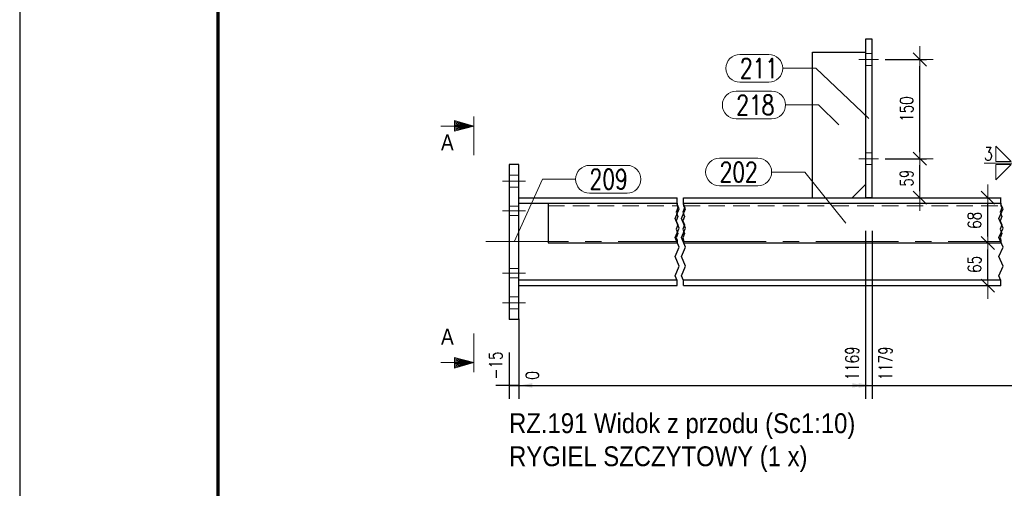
# Model space of a CAD drawing. Header units: millimetres. Extents: x -144 to 709, y 12312 to 12982.
# Tile 32 of 57: x -138 to 11, y 12771 to 12842. Entities that reach past the tile are written whole.
import ezdxf
from ezdxf.enums import TextEntityAlignment as Align

# ---------------------------------------------------------------- set-up
doc = ezdxf.new("R2010")
doc.units = ezdxf.units.MM
doc.header["$LTSCALE"] = 10
doc.linetypes.add('HIDDEN', pattern=[0.375, 0.25, -0.125])
doc.linetypes.add('MITTE', pattern=[2, 1.25, -0.25, 0.25, -0.25])
doc.layers.get('Defpoints').update_dxf_attribs({"color": 1})
doc.layers.add('_FORMATKA', color=8, linetype='Continuous', plot=False)
for name, color, linetype, lineweight in [('_RAMKA', 7, 'Continuous', 35), ('PS_DIM', 4, 'Continuous', 13), ('PS_Hidden', 2, 'HIDDEN', 9), ('PS_Mid', 5, 'MITTE', 15), ('PS_Pos', 1, 'Continuous', 15), ('PS_Shape', 161, 'Continuous', 30), ('PS_SOLID', 7, 'Continuous', 30), ('PS_TEXT', 3, 'Continuous', 18), ('PS_Weld', 1, 'Continuous', 9)]:
    doc.layers.add(name, color=color, linetype=linetype, lineweight=lineweight)
doc.styles.add('gil', font='txt', dxfattribs={"width": 0.9})
doc.styles.add('ROMANS', font='romans.shx', dxfattribs={"width": 0.8})
doc.styles.add('simplex', font='simplex.shx', dxfattribs={"width": 0.75})
doc.dimstyles.new('1_10_GŁ_DS1-LS10', dxfattribs={"dimtxt": 2, "dimasz": 2, "dimexe": 2, "dimexo": 5, "dimgap": 1, "dimtad": 1, "dimjust": 4, "dimdec": 0, "dimlfac": 10, "dimtxsty": 'simplex', "dimblk1": 'NONE', "dimsah": 1, "dimcen": 2, "dimclrd": 256, "dimclre": 256, "dimclrt": 3, "dimadec": 1, "dimazin": 0, "dimtfac": 1, "dimtdec": 0, "dimtmove": 2, "dimatfit": 3, "dimfxl": 1, "dimarcsym": 0})
doc.dimstyles.new('1_10_PRZ', dxfattribs={"dimtxt": 2, "dimasz": 1, "dimexe": 2, "dimexo": 5, "dimgap": 1, "dimtad": 1, "dimdec": 0, "dimlfac": 10, "dimtxsty": 'simplex', "dimblk": 'dimznak', "dimcen": 2, "dimse1": 1, "dimse2": 1, "dimclrt": 3, "dimadec": 1, "dimazin": 0, "dimtfac": 1, "dimtdec": 0, "dimtix": 1, "dimtmove": 2, "dimatfit": 3, "dimldrblk": 'dim-grot', "dimfxl": 1, "dimarcsym": 0})
doc.dimstyles.new('1_10_SC', dxfattribs={"dimtxt": 2, "dimasz": 1, "dimexe": 1, "dimexo": 1, "dimgap": 1, "dimtad": 1, "dimdec": 0, "dimlfac": 10, "dimtxsty": 'simplex', "dimblk": 'dimznak', "dimcen": 2, "dimclrd": 256, "dimclre": 256, "dimclrt": 3, "dimadec": 1, "dimazin": 0, "dimtfac": 1, "dimtdec": 0, "dimtix": 1, "dimtmove": 2, "dimatfit": 3, "dimldrblk": 'dim-grot', "dimfxl": 1, "dimarcsym": 0})

# ---------------------------------------------------------------- blocks, each defined once
blk = doc.blocks.new('*D19')
at = {"layer": 'Defpoints', "color": 0, "transparency": 16777216}
for p in [(-62.64, 12801.93), (-64.14, 12796.83), (-62.64, 12786.83)]:
    blk.add_point(p, dxfattribs=at)
at = {"layer": 'PS_DIM', "lineweight": -2, "transparency": 16777216}
for p, q in [((-62.64, 12796.93), (-62.64, 12784.83)), ((-64.14, 12791.83), (-64.14, 12784.83)), ((-64.14, 12786.83), (-66.14, 12786.83)), ((-64.14, 12786.83), (-62.64, 12786.83)), ((-60.64, 12786.83), (-58.64, 12786.83))]:
    blk.add_line(p, q, dxfattribs=at)
at = {"layer": 'PS_DIM', "transparency": 16777216}
blk.add_solid([(-60.64, 12787.16), (-60.64, 12786.5), (-62.64, 12786.83)], dxfattribs=at)
at = {"layer": 'PS_DIM', "color": 3, "transparency": 16777216, "insert": (-66.16, 12789.85), "char_height": 2, "attachment_point": 5, "rotation": 90, "style": 'simplex'}
blk.add_mtext('-15', dxfattribs=at)
blk = doc.blocks.new('_None')
blk = doc.blocks.new('*D20')
at = {"layer": 'Defpoints', "color": 0, "transparency": 16777216}
for p in [(-62.64, 12801.93), (-62.64, 12796.83), (-62.64, 12786.83)]:
    blk.add_point(p, dxfattribs=at)
at = {"layer": 'PS_DIM', "lineweight": -2, "transparency": 16777216}
for p, q in [((-62.64, 12796.93), (-62.64, 12784.83)), ((-62.64, 12791.83), (-62.64, 12784.83)), ((-62.64, 12786.83), (-64.64, 12786.83)), ((-60.64, 12786.83), (-58.64, 12786.83))]:
    blk.add_line(p, q, dxfattribs=at)
at = {"layer": 'PS_DIM', "transparency": 16777216}
blk.add_solid([(-60.64, 12787.16), (-60.64, 12786.5), (-62.64, 12786.83)], dxfattribs=at)
at = {"layer": 'PS_DIM', "color": 3, "transparency": 16777216, "insert": (-60.62, 12788.35), "char_height": 2, "attachment_point": 5, "rotation": 90, "style": 'simplex'}
blk.add_mtext('0', dxfattribs=at)
blk = doc.blocks.new('*D21')
at = {"layer": 'Defpoints', "color": 0, "transparency": 16777216}
for p in [(-10.24, 12815.23), (-62.64, 12801.93), (-10.24, 12786.83)]:
    blk.add_point(p, dxfattribs=at)
at = {"layer": 'PS_DIM', "lineweight": -2, "transparency": 16777216}
for p, q in [((-10.24, 12810.23), (-10.24, 12784.83)), ((-62.64, 12796.93), (-62.64, 12784.83)), ((-62.64, 12786.83), (-12.24, 12786.83))]:
    blk.add_line(p, q, dxfattribs=at)
at = {"layer": 'PS_DIM', "transparency": 16777216}
blk.add_solid([(-12.24, 12787.16), (-12.24, 12786.5), (-10.24, 12786.83)], dxfattribs=at)
at = {"layer": 'PS_DIM', "color": 3, "transparency": 16777216, "insert": (-12.26, 12790.17), "char_height": 2, "attachment_point": 5, "rotation": 90, "style": 'simplex'}
blk.add_mtext('1169', dxfattribs=at)
blk = doc.blocks.new('*D22')
at = {"layer": 'Defpoints', "color": 0, "transparency": 16777216}
for p in [(-9.24, 12815.23), (-62.64, 12801.93), (-9.24, 12786.83)]:
    blk.add_point(p, dxfattribs=at)
at = {"layer": 'PS_DIM', "lineweight": -2, "transparency": 16777216}
for p, q in [((-9.24, 12810.23), (-9.24, 12784.83)), ((-62.64, 12796.93), (-62.64, 12784.83)), ((-62.64, 12786.83), (-11.24, 12786.83))]:
    blk.add_line(p, q, dxfattribs=at)
at = {"layer": 'PS_DIM', "transparency": 16777216}
blk.add_solid([(-11.24, 12787.16), (-11.24, 12786.5), (-9.24, 12786.83)], dxfattribs=at)
at = {"layer": 'PS_DIM', "color": 3, "transparency": 16777216, "insert": (-7.22, 12790.17), "char_height": 2, "attachment_point": 5, "rotation": 90, "style": 'simplex'}
blk.add_mtext('1179', dxfattribs=at)
blk = doc.blocks.new('*D23')
at = {"layer": 'Defpoints', "color": 0, "transparency": 16777216}
for p in [(31.82, 12808.38), (-62.64, 12801.93), (31.82, 12786.83)]:
    blk.add_point(p, dxfattribs=at)
at = {"layer": 'PS_DIM', "lineweight": -2, "transparency": 16777216}
for p, q in [((31.82, 12803.38), (31.82, 12784.83)), ((-62.64, 12796.93), (-62.64, 12784.83)), ((-62.64, 12786.83), (29.82, 12786.83))]:
    blk.add_line(p, q, dxfattribs=at)
at = {"layer": 'PS_DIM', "transparency": 16777216}
blk.add_solid([(29.82, 12787.16), (29.82, 12786.5), (31.82, 12786.83)], dxfattribs=at)
at = {"layer": 'PS_DIM', "color": 3, "transparency": 16777216, "insert": (29.8, 12790.24), "char_height": 2, "attachment_point": 5, "rotation": 90, "style": 'simplex'}
blk.add_mtext('3114', dxfattribs=at)
blk = doc.blocks.new('*D24')
at = {"layer": 'Defpoints', "color": 0, "transparency": 16777216}
for p in [(36.46, 12802.78), (-62.64, 12801.93), (36.46, 12786.83)]:
    blk.add_point(p, dxfattribs=at)
at = {"layer": 'PS_DIM', "lineweight": -2, "transparency": 16777216}
for p, q in [((-62.64, 12796.93), (-62.64, 12784.83)), ((36.46, 12797.78), (36.46, 12784.83)), ((-62.64, 12786.83), (34.46, 12786.83))]:
    blk.add_line(p, q, dxfattribs=at)
at = {"layer": 'PS_DIM', "transparency": 16777216}
blk.add_solid([(34.46, 12787.16), (34.46, 12786.5), (36.46, 12786.83)], dxfattribs=at)
at = {"layer": 'PS_DIM', "color": 3, "transparency": 16777216, "insert": (34.44, 12790.35), "char_height": 2, "attachment_point": 5, "rotation": 90, "style": 'simplex'}
blk.add_mtext('3160', dxfattribs=at)
blk = doc.blocks.new('*D25')
at = {"layer": 'Defpoints', "color": 0, "transparency": 16777216}
for p in [(67.37, 12813.58), (-62.64, 12801.93), (67.37, 12786.83)]:
    blk.add_point(p, dxfattribs=at)
at = {"layer": 'PS_DIM', "lineweight": -2, "transparency": 16777216}
for p, q in [((67.37, 12808.58), (67.37, 12784.83)), ((-62.64, 12796.93), (-62.64, 12784.83)), ((-62.64, 12786.83), (65.37, 12786.83))]:
    blk.add_line(p, q, dxfattribs=at)
at = {"layer": 'PS_DIM', "transparency": 16777216}
blk.add_solid([(65.37, 12787.16), (65.37, 12786.5), (67.37, 12786.83)], dxfattribs=at)
at = {"layer": 'PS_DIM', "color": 3, "transparency": 16777216, "insert": (65.35, 12790.46), "char_height": 2, "attachment_point": 5, "rotation": 90, "style": 'simplex'}
blk.add_mtext('3469', dxfattribs=at)
blk = doc.blocks.new('*D26')
at = {"layer": 'Defpoints', "color": 0, "transparency": 16777216}
for p in [(68.37, 12815.23), (-62.64, 12801.93), (68.37, 12786.83)]:
    blk.add_point(p, dxfattribs=at)
at = {"layer": 'PS_DIM', "lineweight": -2, "transparency": 16777216}
for p, q in [((68.37, 12810.23), (68.37, 12784.83)), ((-62.64, 12796.93), (-62.64, 12784.83)), ((-62.64, 12786.83), (66.37, 12786.83))]:
    blk.add_line(p, q, dxfattribs=at)
at = {"layer": 'PS_DIM', "transparency": 16777216}
blk.add_solid([(66.37, 12787.16), (66.37, 12786.5), (68.37, 12786.83)], dxfattribs=at)
at = {"layer": 'PS_DIM', "color": 3, "transparency": 16777216, "insert": (70.39, 12790.46), "char_height": 2, "attachment_point": 5, "rotation": 90, "style": 'simplex'}
blk.add_mtext('3479', dxfattribs=at)
blk = doc.blocks.new('*D27')
at = {"layer": 'Defpoints', "color": 0, "transparency": 16777216}
for p in [(82.37, 12813.58), (-62.64, 12801.93), (82.37, 12786.83)]:
    blk.add_point(p, dxfattribs=at)
at = {"layer": 'PS_DIM', "lineweight": -2, "transparency": 16777216}
for p, q in [((82.37, 12808.58), (82.37, 12784.83)), ((-62.64, 12796.93), (-62.64, 12784.83)), ((-62.64, 12786.83), (80.37, 12786.83))]:
    blk.add_line(p, q, dxfattribs=at)
at = {"layer": 'PS_DIM', "transparency": 16777216}
blk.add_solid([(80.37, 12787.16), (80.37, 12786.5), (82.37, 12786.83)], dxfattribs=at)
at = {"layer": 'PS_DIM', "color": 3, "transparency": 16777216, "insert": (80.35, 12790.31), "char_height": 2, "attachment_point": 5, "rotation": 90, "style": 'simplex'}
blk.add_mtext('3619', dxfattribs=at)
blk = doc.blocks.new('*D28')
at = {"layer": 'Defpoints', "color": 0, "transparency": 16777216}
for p in [(130.37, 12815.23), (-62.64, 12801.93), (130.37, 12786.83)]:
    blk.add_point(p, dxfattribs=at)
at = {"layer": 'PS_DIM', "lineweight": -2, "transparency": 16777216}
for p, q in [((130.37, 12810.23), (130.37, 12784.83)), ((-62.64, 12796.93), (-62.64, 12784.83)), ((-62.64, 12786.83), (128.37, 12786.83))]:
    blk.add_line(p, q, dxfattribs=at)
at = {"layer": 'PS_DIM', "transparency": 16777216}
blk.add_solid([(128.37, 12787.16), (128.37, 12786.5), (130.37, 12786.83)], dxfattribs=at)
at = {"layer": 'PS_DIM', "color": 3, "transparency": 16777216, "insert": (128.35, 12790.46), "char_height": 2, "attachment_point": 5, "rotation": 90, "style": 'simplex'}
blk.add_mtext('5769', dxfattribs=at)
blk = doc.blocks.new('*D29')
at = {"layer": 'Defpoints', "color": 0, "transparency": 16777216}
for p in [(131.37, 12815.23), (-62.64, 12801.93), (131.37, 12786.83)]:
    blk.add_point(p, dxfattribs=at)
at = {"layer": 'PS_DIM', "lineweight": -2, "transparency": 16777216}
for p, q in [((131.37, 12810.23), (131.37, 12784.83)), ((-62.64, 12796.93), (-62.64, 12784.83)), ((-62.64, 12786.83), (129.37, 12786.83))]:
    blk.add_line(p, q, dxfattribs=at)
at = {"layer": 'PS_DIM', "transparency": 16777216}
blk.add_solid([(129.37, 12787.16), (129.37, 12786.5), (131.37, 12786.83)], dxfattribs=at)
at = {"layer": 'PS_DIM', "color": 3, "transparency": 16777216, "insert": (133.39, 12790.46), "char_height": 2, "attachment_point": 5, "rotation": 90, "style": 'simplex'}
blk.add_mtext('5779', dxfattribs=at)
blk = doc.blocks.new('*D30')
at = {"layer": 'Defpoints', "color": 0, "transparency": 16777216}
for p in [(183.37, 12813.58), (-62.64, 12801.93), (183.37, 12786.83)]:
    blk.add_point(p, dxfattribs=at)
at = {"layer": 'PS_DIM', "lineweight": -2, "transparency": 16777216}
for p, q in [((183.37, 12808.58), (183.37, 12784.83)), ((-62.64, 12796.93), (-62.64, 12784.83)), ((-62.64, 12786.83), (181.37, 12786.83))]:
    blk.add_line(p, q, dxfattribs=at)
at = {"layer": 'PS_DIM', "transparency": 16777216}
blk.add_solid([(181.37, 12787.16), (181.37, 12786.5), (183.37, 12786.83)], dxfattribs=at)
at = {"layer": 'PS_DIM', "color": 3, "transparency": 16777216, "insert": (181.35, 12790.49), "char_height": 2, "attachment_point": 5, "rotation": 90, "style": 'simplex'}
blk.add_mtext('7947', dxfattribs=at)
blk = doc.blocks.new('*D31')
at = {"layer": 'Defpoints', "color": 0, "transparency": 16777216}
for p in [(187.77, 12808.38), (-62.64, 12801.93), (187.77, 12786.83)]:
    blk.add_point(p, dxfattribs=at)
at = {"layer": 'PS_DIM', "lineweight": -2, "transparency": 16777216}
for p, q in [((187.77, 12803.38), (187.77, 12784.83)), ((-62.64, 12796.93), (-62.64, 12784.83)), ((-62.64, 12786.83), (185.77, 12786.83))]:
    blk.add_line(p, q, dxfattribs=at)
at = {"layer": 'PS_DIM', "transparency": 16777216}
blk.add_solid([(185.77, 12787.16), (185.77, 12786.5), (187.77, 12786.83)], dxfattribs=at)
at = {"layer": 'PS_DIM', "color": 3, "transparency": 16777216, "insert": (185.75, 12790.17), "char_height": 2, "attachment_point": 5, "rotation": 90, "style": 'simplex'}
blk.add_mtext('7991', dxfattribs=at)
blk = doc.blocks.new('*D32')
at = {"layer": 'Defpoints', "color": 0, "transparency": 16777216}
for p in [(193.55, 12802.84), (-62.64, 12801.93), (193.55, 12786.83)]:
    blk.add_point(p, dxfattribs=at)
at = {"layer": 'PS_DIM', "lineweight": -2, "transparency": 16777216}
for p, q in [((-62.64, 12796.93), (-62.64, 12784.83)), ((193.55, 12797.84), (193.55, 12784.83)), ((-62.64, 12786.83), (191.55, 12786.83))]:
    blk.add_line(p, q, dxfattribs=at)
at = {"layer": 'PS_DIM', "transparency": 16777216}
blk.add_solid([(191.55, 12787.16), (191.55, 12786.5), (193.55, 12786.83)], dxfattribs=at)
at = {"layer": 'PS_DIM', "color": 3, "transparency": 16777216, "insert": (191.53, 12790.46), "char_height": 2, "attachment_point": 5, "rotation": 90, "style": 'simplex'}
blk.add_mtext('8049', dxfattribs=at)
blk = doc.blocks.new('*D33')
at = {"layer": 'Defpoints', "color": 0, "transparency": 16777216}
for p in [(195.63, 12815.23), (-62.64, 12801.93), (195.63, 12786.83)]:
    blk.add_point(p, dxfattribs=at)
at = {"layer": 'PS_DIM', "lineweight": -2, "transparency": 16777216}
for p, q in [((195.63, 12810.23), (195.63, 12784.83)), ((-62.64, 12796.93), (-62.64, 12784.83)), ((-62.64, 12786.83), (193.63, 12786.83))]:
    blk.add_line(p, q, dxfattribs=at)
at = {"layer": 'PS_DIM', "transparency": 16777216}
blk.add_solid([(193.63, 12787.16), (193.63, 12786.5), (195.63, 12786.83)], dxfattribs=at)
at = {"layer": 'PS_DIM', "color": 3, "transparency": 16777216, "insert": (194.61, 12790.46), "char_height": 2, "attachment_point": 5, "rotation": 90, "style": 'simplex'}
blk.add_mtext('8069', dxfattribs=at)
blk = doc.blocks.new('*D34')
at = {"layer": 'Defpoints', "color": 0, "transparency": 16777216}
for p in [(196.63, 12815.23), (-62.64, 12801.93), (196.63, 12786.83)]:
    blk.add_point(p, dxfattribs=at)
at = {"layer": 'PS_DIM', "lineweight": -2, "transparency": 16777216}
for p, q in [((196.63, 12810.23), (196.63, 12784.83)), ((-62.64, 12796.93), (-62.64, 12784.83)), ((-62.64, 12786.83), (194.63, 12786.83))]:
    blk.add_line(p, q, dxfattribs=at)
at = {"layer": 'PS_DIM', "transparency": 16777216}
blk.add_solid([(194.63, 12787.16), (194.63, 12786.5), (196.63, 12786.83)], dxfattribs=at)
at = {"layer": 'PS_DIM', "color": 3, "transparency": 16777216, "insert": (198.22, 12790.45), "char_height": 2, "attachment_point": 5, "rotation": 90, "style": 'simplex'}
blk.add_mtext('8079', dxfattribs=at)
blk = doc.blocks.new('*D35')
at = {"layer": 'Defpoints', "color": 0, "transparency": 16777216}
for p in [(210.63, 12813.58), (-62.64, 12801.93), (210.63, 12786.83)]:
    blk.add_point(p, dxfattribs=at)
at = {"layer": 'PS_DIM', "lineweight": -2, "transparency": 16777216}
for p, q in [((210.63, 12808.58), (210.63, 12784.83)), ((-62.64, 12796.93), (-62.64, 12784.83)), ((-62.64, 12786.83), (208.63, 12786.83))]:
    blk.add_line(p, q, dxfattribs=at)
at = {"layer": 'PS_DIM', "transparency": 16777216}
blk.add_solid([(208.63, 12787.16), (208.63, 12786.5), (210.63, 12786.83)], dxfattribs=at)
at = {"layer": 'PS_DIM', "color": 3, "transparency": 16777216, "insert": (208.61, 12790.31), "char_height": 2, "attachment_point": 5, "rotation": 90, "style": 'simplex'}
blk.add_mtext('8219', dxfattribs=at)
blk = doc.blocks.new('*D36')
at = {"layer": 'Defpoints', "color": 0, "transparency": 16777216}
for p in [(258.63, 12815.23), (-62.64, 12801.93), (258.63, 12786.83)]:
    blk.add_point(p, dxfattribs=at)
at = {"layer": 'PS_DIM', "lineweight": -2, "transparency": 16777216}
for p, q in [((258.63, 12810.23), (258.63, 12784.83)), ((-62.64, 12796.93), (-62.64, 12784.83)), ((-62.64, 12786.83), (256.63, 12786.83))]:
    blk.add_line(p, q, dxfattribs=at)
at = {"layer": 'PS_DIM', "transparency": 16777216}
blk.add_solid([(256.63, 12787.16), (256.63, 12786.5), (258.63, 12786.83)], dxfattribs=at)
at = {"layer": 'PS_DIM', "color": 3, "transparency": 16777216, "insert": (256.61, 12791.03), "char_height": 2, "attachment_point": 5, "rotation": 90, "style": 'simplex'}
blk.add_mtext('10369', dxfattribs=at)
blk = doc.blocks.new('*D37')
at = {"layer": 'Defpoints', "color": 0, "transparency": 16777216}
for p in [(259.63, 12815.23), (-62.64, 12801.93), (259.63, 12786.83)]:
    blk.add_point(p, dxfattribs=at)
at = {"layer": 'PS_DIM', "lineweight": -2, "transparency": 16777216}
for p, q in [((259.63, 12810.23), (259.63, 12784.83)), ((-62.64, 12796.93), (-62.64, 12784.83)), ((-62.64, 12786.83), (257.63, 12786.83))]:
    blk.add_line(p, q, dxfattribs=at)
at = {"layer": 'PS_DIM', "transparency": 16777216}
blk.add_solid([(257.63, 12787.16), (257.63, 12786.5), (259.63, 12786.83)], dxfattribs=at)
at = {"layer": 'PS_DIM', "color": 3, "transparency": 16777216, "insert": (261.65, 12791.03), "char_height": 2, "attachment_point": 5, "rotation": 90, "style": 'simplex'}
blk.add_mtext('10379', dxfattribs=at)
blk = doc.blocks.new('*D38')
at = {"layer": 'Defpoints', "color": 0, "transparency": 16777216}
for p in [(311.63, 12808.38), (-62.64, 12801.93), (311.63, 12786.83)]:
    blk.add_point(p, dxfattribs=at)
at = {"layer": 'PS_DIM', "lineweight": -2, "transparency": 16777216}
for p, q in [((311.63, 12803.38), (311.63, 12784.83)), ((-62.64, 12796.93), (-62.64, 12784.83)), ((-62.64, 12786.83), (309.63, 12786.83))]:
    blk.add_line(p, q, dxfattribs=at)
at = {"layer": 'PS_DIM', "transparency": 16777216}
blk.add_solid([(309.63, 12787.16), (309.63, 12786.5), (311.63, 12786.83)], dxfattribs=at)
at = {"layer": 'PS_DIM', "color": 3, "transparency": 16777216, "insert": (309.61, 12790.92), "char_height": 2, "attachment_point": 5, "rotation": 90, "style": 'simplex'}
blk.add_mtext('11967', dxfattribs=at)
blk = doc.blocks.new('*D39')
at = {"layer": 'Defpoints', "color": 0, "transparency": 16777216}
for p in [(-62.64, 12801.93), (314.96, 12801.93), (314.96, 12786.83)]:
    blk.add_point(p, dxfattribs=at)
at = {"layer": 'PS_DIM', "lineweight": -2, "transparency": 16777216}
for p, q in [((-62.64, 12796.93), (-62.64, 12784.83)), ((314.96, 12796.93), (314.96, 12784.83)), ((-62.64, 12786.83), (312.96, 12786.83))]:
    blk.add_line(p, q, dxfattribs=at)
at = {"layer": 'PS_DIM', "transparency": 16777216}
blk.add_solid([(312.96, 12787.16), (312.96, 12786.5), (314.96, 12786.83)], dxfattribs=at)
at = {"layer": 'PS_DIM', "color": 3, "transparency": 16777216, "insert": (312.94, 12791.06), "char_height": 2, "attachment_point": 5, "rotation": 90, "style": 'simplex'}
blk.add_mtext('12000', dxfattribs=at)
blk = doc.blocks.new('*D40')
at = {"layer": 'Defpoints', "color": 0, "transparency": 16777216}
for p in [(-62.64, 12801.93), (316.98, 12797.09), (316.98, 12786.83)]:
    blk.add_point(p, dxfattribs=at)
at = {"layer": 'PS_DIM', "lineweight": -2, "transparency": 16777216}
for p, q in [((-62.64, 12796.93), (-62.64, 12784.83)), ((316.98, 12792.09), (316.98, 12784.83)), ((-62.64, 12786.83), (314.98, 12786.83))]:
    blk.add_line(p, q, dxfattribs=at)
at = {"layer": 'PS_DIM', "transparency": 16777216}
blk.add_solid([(314.98, 12787.16), (314.98, 12786.5), (316.98, 12786.83)], dxfattribs=at)
at = {"layer": 'PS_DIM', "color": 3, "transparency": 16777216, "insert": (319, 12791.06), "char_height": 2, "attachment_point": 5, "rotation": 90, "style": 'simplex'}
blk.add_mtext('12020', dxfattribs=at)
blk = doc.blocks.new('dimznak')
at = {"color": 0}
for points in [[(0, 2), (0, -2)], [(-2, 0), (2, 0)]]:
    blk.add_lwpolyline(points, dxfattribs=at)
at = {"color": 2}
blk.add_lwpolyline([(1, 1), (-1, -1)], dxfattribs=at)
blk = doc.blocks.new('*D42')
at = {"layer": 'Defpoints', "color": 0, "transparency": 16777216}
for p in [(-8.24, 12821.13), (-2.01, 12821.13), (-5.3, 12815.23)]:
    blk.add_point(p, dxfattribs=at)
at = {"layer": 'PS_DIM', "color": 0, "lineweight": -2, "transparency": 16777216}
blk.add_line((-2.01, 12816.23), (-2.01, 12820.13), dxfattribs=at)
for p, rotation in [((-2.01, 12821.13), 90), ((-2.01, 12815.23), 270)]:
    blk.add_blockref('dimznak', p, dxfattribs=dict(at, rotation=rotation))
at = {"layer": 'PS_DIM', "color": 3, "transparency": 16777216, "insert": (-4.01, 12818.18), "char_height": 2, "attachment_point": 5, "rotation": 90, "style": 'simplex'}
blk.add_mtext('59', dxfattribs=at)
blk = doc.blocks.new('dim-grot')
blk.add_hatch(color=256).paths.add_polyline_path([(0, 0), (-2, 0.5), (-2, -0.5)])
blk.add_lwpolyline([(0, 0), (-2, 0.5), (-2, -0.5), (0, 0)])
blk = doc.blocks.new('*D43')
at = {"layer": 'Defpoints', "color": 0, "transparency": 16777216}
for p in [(-8.24, 12836.13), (-2.01, 12836.13), (-8.24, 12821.13)]:
    blk.add_point(p, dxfattribs=at)
at = {"layer": 'PS_DIM', "lineweight": -2, "transparency": 16777216}
for p, q in [((-7.24, 12836.13), (-1.01, 12836.13)), ((-2.01, 12822.13), (-2.01, 12835.13)), ((-7.24, 12821.13), (-1.01, 12821.13))]:
    blk.add_line(p, q, dxfattribs=at)
for p, rotation in [((-2.01, 12836.13), 90), ((-2.01, 12821.13), 270)]:
    blk.add_blockref('dimznak', p, dxfattribs=dict(at, rotation=rotation))
at = {"layer": 'PS_DIM', "color": 3, "transparency": 16777216, "insert": (-4.01, 12828.63), "char_height": 2, "attachment_point": 5, "rotation": 90, "style": 'simplex'}
blk.add_mtext('150', dxfattribs=at)
blk = doc.blocks.new('*D44')
at = {"layer": 'Defpoints', "color": 0, "transparency": 16777216}
for p in [(7.32, 12808.38), (8.27, 12808.38), (7.32, 12801.93)]:
    blk.add_point(p, dxfattribs=at)
at = {"layer": 'PS_DIM', "color": 0, "lineweight": -2, "transparency": 16777216}
blk.add_line((8.27, 12802.93), (8.27, 12807.38), dxfattribs=at)
for p, rotation in [((8.27, 12808.38), 90), ((8.27, 12801.93), 270)]:
    blk.add_blockref('dimznak', p, dxfattribs=dict(at, rotation=rotation))
at = {"layer": 'PS_DIM', "color": 3, "transparency": 16777216, "insert": (6.27, 12805.15), "char_height": 2, "attachment_point": 5, "rotation": 90, "style": 'simplex'}
blk.add_mtext('65', dxfattribs=at)
blk = doc.blocks.new('*D45')
at = {"layer": 'Defpoints', "color": 0, "transparency": 16777216}
for p in [(8.27, 12815.23), (8.27, 12815.23), (7.32, 12808.38)]:
    blk.add_point(p, dxfattribs=at)
at = {"layer": 'PS_DIM', "color": 0, "lineweight": -2, "transparency": 16777216}
blk.add_line((8.27, 12809.38), (8.27, 12814.23), dxfattribs=at)
for p, rotation in [((8.27, 12815.23), 90), ((8.27, 12808.38), 270)]:
    blk.add_blockref('dimznak', p, dxfattribs=dict(at, rotation=rotation))
at = {"layer": 'PS_DIM', "color": 3, "transparency": 16777216, "insert": (6.27, 12811.8), "char_height": 2, "attachment_point": 5, "rotation": 90, "style": 'simplex'}
blk.add_mtext('68', dxfattribs=at)
blk = doc.blocks.new('Znacznik')
at = {"layer": 'PS_TEXT'}
for p, q in [((4454.27, 7147.33), (4450.22, 7148.54)), ((4450.22, 7148.54), (4450.22, 7146.32)), ((4454.27, 7147.33), (4450.22, 7148.34)), ((4454.27, 7141.25), (4454.27, 7149.35)), ((4454.27, 7147.33), (4447.39, 7147.33)), ((4454.27, 7147.33), (4450.22, 7148.14)), ((4454.27, 7147.33), (4450.22, 7147.94)), ((4454.27, 7147.33), (4450.22, 7147.73)), ((4454.27, 7147.33), (4450.22, 7147.53)), ((4454.27, 7147.33), (4450.22, 7146.32)), ((4454.27, 7147.33), (4450.22, 7146.52)), ((4454.27, 7147.33), (4450.22, 7146.72)), ((4454.27, 7147.33), (4450.22, 7147.13)), ((4454.27, 7147.33), (4450.22, 7146.92)), ((4454.27, 7147.33), (4450.22, 7147.33))]:
    blk.add_line(p, q, dxfattribs=at)
blk = doc.blocks.new('PRZEK3')
at = {"layer": 'PS_DIM', "color": 7, "xscale": -0.8999999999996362, "yscale": 0.8999999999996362, "zscale": 0.9, "rotation": 90}
blk.add_blockref('Znacznik', (202262.67, 15878.89), dxfattribs=at)
at = {"layer": 'PS_TEXT', "style": 'ROMANS', "width": 0.9, "flags": 4}
blk.add_attdef('PRZEKRÓJ', (195831.81, 11873.66), '', height=2.92, dxfattribs=at)
blk = doc.blocks.new('*U225')
at = {"layer": '_FORMATKA', "lineweight": -3}
blk.add_lwpolyline([(-841, 0), (0, 0), (0, 594), (-841, 594)], close=True, dxfattribs=at)
at = {"layer": '_RAMKA', "lineweight": -3, "const_width": 0.5}
blk.add_lwpolyline([(-811, 10), (-10, 10), (-10, 584), (-811, 584)], close=True, dxfattribs=at)
blk = doc.blocks.new('*X250')
at = {"color": 1}
for p, q in [((-38.74, 12814.24), (-38.74, 12815.23)), ((-37.74, 12814.24), (-37.74, 12815.23)), ((10.26, 12814.24), (10.26, 12815.23)), ((-39.04, 12812.08), (-38.43, 12813.52)), ((-38.6, 12813.7), (-38.87, 12813.05)), ((-38.74, 12814.38), (-38.74, 12814.03)), ((-38.43, 12813.52), (-38.74, 12814.24)), ((-38.74, 12814.03), (-38.6, 12813.7)), ((-38.04, 12812.08), (-37.43, 12813.52)), ((-37.6, 12813.7), (-37.87, 12813.05)), ((-37.74, 12814.38), (-37.74, 12814.03)), ((-37.43, 12813.52), (-37.74, 12814.24)), ((-37.74, 12814.03), (-37.6, 12813.7)), ((9.96, 12812.08), (10.57, 12813.52)), ((10.4, 12813.7), (10.13, 12813.05)), ((10.26, 12814.38), (10.26, 12814.03)), ((10.57, 12813.52), (10.26, 12814.24)), ((10.26, 12814.03), (10.4, 12813.7)), ((-38.43, 12810.64), (-39.04, 12812.08)), ((-38.87, 12813.05), (-38.6, 12812.4)), ((-38.6, 12812.4), (-38.87, 12811.75)), ((-38.87, 12811.75), (-38.6, 12811.1)), ((-37.43, 12810.64), (-38.04, 12812.08)), ((-37.87, 12813.05), (-37.6, 12812.4)), ((-37.6, 12812.4), (-37.87, 12811.75)), ((-37.87, 12811.75), (-37.6, 12811.1)), ((10.57, 12810.64), (9.96, 12812.08)), ((10.13, 12813.05), (10.4, 12812.4)), ((10.4, 12812.4), (10.13, 12811.75)), ((10.13, 12811.75), (10.4, 12811.1)), ((-39.04, 12809.2), (-38.43, 12810.64)), ((-38.6, 12811.1), (-38.87, 12810.45)), ((-38.87, 12810.45), (-38.6, 12809.8)), ((-38.04, 12809.2), (-37.43, 12810.64)), ((-37.6, 12811.1), (-37.87, 12810.45)), ((-37.87, 12810.45), (-37.6, 12809.8)), ((9.96, 12809.2), (10.57, 12810.64)), ((10.4, 12811.1), (10.13, 12810.45)), ((10.13, 12810.45), (10.4, 12809.8)), ((-38.43, 12807.75), (-39.04, 12809.2)), ((-38.6, 12809.8), (-38.87, 12809.15)), ((-38.87, 12809.15), (-38.74, 12808.82)), ((-38.74, 12808.82), (-38.74, 12808.38)), ((-37.43, 12807.75), (-38.04, 12809.2)), ((-37.6, 12809.8), (-37.87, 12809.15)), ((-37.87, 12809.15), (-37.74, 12808.82)), ((-37.74, 12808.82), (-37.74, 12808.38)), ((10.57, 12807.75), (9.96, 12809.2)), ((10.4, 12809.8), (10.13, 12809.15)), ((10.13, 12809.15), (10.26, 12808.82)), ((10.26, 12808.82), (10.26, 12808.38)), ((-39.04, 12806.31), (-38.43, 12807.75)), ((-38.04, 12806.31), (-37.43, 12807.75)), ((9.96, 12806.31), (10.57, 12807.75)), ((-38.43, 12804.87), (-39.04, 12806.31)), ((-37.43, 12804.87), (-38.04, 12806.31)), ((10.57, 12804.87), (9.96, 12806.31)), ((-39.04, 12803.43), (-38.43, 12804.87)), ((-38.04, 12803.43), (-37.43, 12804.87)), ((9.96, 12803.43), (10.57, 12804.87)), ((-38.74, 12802.71), (-39.04, 12803.43)), ((-38.74, 12801.93), (-38.74, 12802.71)), ((-37.74, 12802.71), (-38.04, 12803.43)), ((-37.74, 12801.93), (-37.74, 12802.71)), ((10.26, 12802.71), (9.96, 12803.43)), ((10.26, 12801.93), (10.26, 12802.71))]:
    blk.add_line(p, q, dxfattribs=at)
at = {"layer": 'PS_Hidden', "color": 2, "linetype": 'HIDDEN'}
for p, q in [((-9.24, 12837.03), (-10.24, 12837.03)), ((-9.24, 12835.23), (-10.24, 12835.23)), ((-9.24, 12822.03), (-10.24, 12822.03)), ((-9.24, 12820.23), (-10.24, 12820.23)), ((-62.64, 12818.63), (-64.14, 12818.63)), ((-62.64, 12816.83), (-64.14, 12816.83)), ((-62.64, 12813.93), (-64.14, 12813.93)), ((-58.24, 12813.98), (-38.74, 12813.98)), ((-37.74, 12813.98), (10.26, 12813.98)), ((-62.64, 12812.53), (-64.14, 12812.53)), ((-62.64, 12804.53), (-64.14, 12804.53)), ((-62.64, 12803.13), (-64.14, 12803.13)), ((-62.64, 12800.23), (-64.14, 12800.23)), ((-62.64, 12798.43), (-64.14, 12798.43))]:
    blk.add_line(p, q, dxfattribs=at)
at = {"layer": 'PS_Mid', "color": 5, "linetype": 'MITTE'}
for p, q in [((-11.24, 12836.13), (-8.24, 12836.13)), ((-11.24, 12836.13), (-8.24, 12836.13)), ((-11.24, 12836.13), (-8.24, 12836.13)), ((-11.24, 12836.13), (-8.24, 12836.13)), ((-11.24, 12821.13), (-8.24, 12821.13)), ((-11.24, 12821.13), (-8.24, 12821.13)), ((-11.24, 12821.13), (-8.24, 12821.13)), ((-11.24, 12821.13), (-8.24, 12821.13)), ((-65.14, 12817.73), (-61.64, 12817.73)), ((-65.14, 12817.73), (-61.64, 12817.73)), ((-65.14, 12813.23), (-61.64, 12813.23)), ((-65.14, 12813.23), (-61.64, 12813.23)), ((-67.64, 12808.58), (-38.74, 12808.58)), ((-37.74, 12808.58), (10.26, 12808.58)), ((-65.14, 12803.83), (-61.64, 12803.83)), ((-65.14, 12803.83), (-61.64, 12803.83)), ((-65.14, 12799.33), (-61.64, 12799.33)), ((-65.14, 12799.33), (-61.64, 12799.33))]:
    blk.add_line(p, q, dxfattribs=at)
at = {"layer": 'PS_SOLID', "color": 7, "linetype": 'Continuous'}
for p, q in [((-10.24, 12839.23), (-10.24, 12815.23)), ((-9.24, 12839.23), (-10.24, 12839.23)), ((-9.24, 12815.23), (-9.24, 12839.23)), ((-18.24, 12815.23), (-18.24, 12837.23)), ((-18.24, 12837.23), (-10.24, 12837.23)), ((-64.14, 12820.23), (-64.14, 12796.83)), ((-62.64, 12820.23), (-64.14, 12820.23)), ((-62.64, 12796.83), (-62.64, 12820.23)), ((-12.24, 12815.23), (-10.24, 12817.23)), ((-62.64, 12814.38), (-62.64, 12815.23)), ((-62.64, 12815.23), (-38.74, 12815.23)), ((-37.74, 12815.23), (10.26, 12815.23)), ((-9.24, 12815.23), (-10.24, 12815.23)), ((-62.64, 12814.38), (-58.24, 12814.38)), ((-58.24, 12814.38), (-58.24, 12808.38)), ((-58.24, 12814.38), (-38.74, 12814.38)), ((-37.74, 12814.38), (10.26, 12814.38)), ((-58.24, 12808.38), (-38.74, 12808.38)), ((-37.74, 12808.38), (10.26, 12808.38)), ((-62.64, 12801.93), (-62.64, 12802.78)), ((-62.64, 12802.78), (-38.74, 12802.78)), ((-37.74, 12802.78), (10.26, 12802.78)), ((-62.64, 12801.93), (-38.74, 12801.93)), ((-37.74, 12801.93), (10.26, 12801.93)), ((-62.64, 12796.83), (-64.14, 12796.83))]:
    blk.add_line(p, q, dxfattribs=at)
blk = doc.blocks.new('*X266')
at = {"color": 1}
for p, q in [((-51.98, 12820.12), (-46.3, 12820.12)), ((-63.39, 12808.53), (-59.08, 12818.02)), ((-59.08, 12818.02), (-54.08, 12818.02)), ((-51.98, 12815.92), (-46.3, 12815.92))]:
    blk.add_line(p, q, dxfattribs=at)
for centre, start, end in [((-51.98, 12818.02), 90, 270), ((-46.3, 12818.02), 270, 90)]:
    blk.add_arc(centre, 2.1, start, end, dxfattribs=at)
at = {"color": 2, "style": 'simplex', "width": 0.75}
blk.add_text('209', height=3, dxfattribs=at).set_placement((-51.98, 12816.52))
blk = doc.blocks.new('*X273')
at = {"color": 1}
for p, q in [((-29.78, 12831.35), (-24.43, 12831.35)), ((-22.33, 12829.25), (-17.33, 12829.25)), ((-14.24, 12826.23), (-17.33, 12829.25)), ((-29.78, 12827.15), (-24.43, 12827.15))]:
    blk.add_line(p, q, dxfattribs=at)
for centre, start, end in [((-29.78, 12829.25), 90, 270), ((-24.43, 12829.25), 270, 90)]:
    blk.add_arc(centre, 2.1, start, end, dxfattribs=at)
at = {"color": 2, "style": 'simplex', "width": 0.75}
blk.add_text('218', height=3, dxfattribs=at).set_placement((-29.78, 12827.75))
blk = doc.blocks.new('*X274')
at = {"color": 1}
for p, q in [((-32.31, 12821.21), (-26.53, 12821.21)), ((-24.43, 12819.11), (-19.43, 12819.11)), ((-13.21, 12811.38), (-19.43, 12819.11)), ((-32.31, 12817.01), (-26.53, 12817.01))]:
    blk.add_line(p, q, dxfattribs=at)
for centre, start, end in [((-32.31, 12819.11), 90, 270), ((-26.53, 12819.11), 270, 90)]:
    blk.add_arc(centre, 2.1, start, end, dxfattribs=at)
at = {"color": 2, "style": 'simplex', "width": 0.75}
blk.add_text('202', height=3, dxfattribs=at).set_placement((-32.31, 12817.61))
blk = doc.blocks.new('*X275')
at = {"color": 1}
for p, q in [((-29.24, 12836.9), (-24.85, 12836.9)), ((-22.75, 12834.8), (-17.75, 12834.8)), ((-9.74, 12827.23), (-17.75, 12834.8)), ((-29.24, 12832.7), (-24.85, 12832.7))]:
    blk.add_line(p, q, dxfattribs=at)
for centre, start, end in [((-29.24, 12834.8), 90, 270), ((-24.85, 12834.8), 270, 90)]:
    blk.add_arc(centre, 2.1, start, end, dxfattribs=at)
at = {"color": 2, "style": 'simplex', "width": 0.75}
blk.add_text('211', height=3, dxfattribs=at).set_placement((-29.24, 12833.3))
blk = doc.blocks.new('*X278')
at = {"color": 3, "style": 'gil', "width": 0.9}
for s, p in [('RZ.191 Widok z przodu (Sc1:10)', (-64.14, 12779.62)), ('RYGIEL SZCZYTOWY (1 x)', (-64.14, 12774.62))]:
    blk.add_text(s, height=3, dxfattribs=at).set_placement(p)
blk = doc.blocks.new('*X491')
at = {"color": 3}
for p, q in [((11.78, 12820.7), (9.48, 12823)), ((9.48, 12823), (9.48, 12820.7)), ((9.48, 12820.7), (11.78, 12820.7)), ((9.48, 12820.24), (11.78, 12820.24)), ((11.78, 12820.24), (9.48, 12817.94)), ((9.48, 12817.94), (9.48, 12820.24))]:
    blk.add_line(p, q, dxfattribs=at)
at = {"color": 9}
for p in [(7.72, 12820.47), (16.69, 12814.38)]:
    blk.add_line(p, (14.93, 12820.47), dxfattribs=at)
blk.add_circle((14.93, 12820.47), 0.69, dxfattribs=at)
at = {"color": 2, "style": 'simplex', "width": 0.75}
blk.add_text('3', height=2, dxfattribs=at).set_placement((7.72, 12820.87))

msp = doc.modelspace()

# ---------------------------------------------------------------- block references
at = {"layer": 'PS_DIM'}
msp.add_blockref('*U225', (702.84, 12311.98), dxfattribs=at)
at = {"layer": 'PS_Pos'}
for name in ['*X275', '*X273', '*X274', '*X266']:
    msp.add_blockref(name, (0, 0), dxfattribs=at)
at = {"layer": 'PS_Shape', "color": 6}
msp.add_blockref('*X250', (0, 0), dxfattribs=at)
at = {"layer": 'PS_TEXT'}
ref = msp.add_blockref('PRZEK3', (9426.55, 169490.09), dxfattribs=dict(at, xscale=-0.8, yscale=0.8, zscale=0.8, rotation=90))
ref.add_attrib('PRZEKRÓJ', 'A', dxfattribs={"height": 2.4, "style": 'gil', "width": 0.9}).set_placement((-74.44, 12821.67), align=Align.BOTTOM_LEFT)
ref = msp.add_blockref('PRZEK3', (9426.55, -143873.74), dxfattribs=dict(at, xscale=0.8, yscale=0.8, zscale=0.8, rotation=90))
ref.add_attrib('PRZEKRÓJ', 'A', dxfattribs={"height": 2.4, "style": 'gil', "width": 0.9}).set_placement((-74.44, 12792.28), align=Align.BOTTOM_LEFT)
msp.add_blockref('*X278', (0, 0), dxfattribs=at)
at = {"layer": 'PS_Weld'}
msp.add_blockref('*X491', (0, 0), dxfattribs=at)

# ---------------------------------------------------------------- dimensions: what is measured, and where the dimension line sits
at = {"layer": 'PS_DIM'}
for base, p1, p2, dimstyle, picture, middle in [((-2.01, 12836.13), (-8.24, 12821.13), (-8.24, 12836.13), '1_10_SC', '*D43', (-4.01, 12828.63)), ((-2.01, 12821.13), (-5.3, 12815.23), (-8.24, 12821.13), '1_10_PRZ', '*D42', (-4.01, 12818.18)), ((8.2676996, 12815.22835441), (7.32336856, 12808.37835441), (8.2676996, 12815.22835441), '1_10_PRZ', '*D45', (6.2676996, 12811.80335441)), ((8.2676996, 12808.37835441), (7.32336856, 12801.92835441), (7.32336856, 12808.37835441), '1_10_PRZ', '*D44', (6.2676996, 12805.15335441))]:
    dim = msp.add_linear_dim(base=base, p1=p1, p2=p2, angle=90, dimstyle=dimstyle, dxfattribs=at)
    dim.commit()
    dim.dimension.update_dxf_attribs({"geometry": picture, "text_midpoint": middle})
for base, p1, p2, text, picture, middle in [((-10.24, 12786.83), (-62.64, 12801.93), (-10.24, 12815.23), '1169', '*D21', (-12.26, 12790.17)), ((-9.24, 12786.83), (-62.64, 12801.93), (-9.24, 12815.23), '1179', '*D22', (-7.22, 12790.17)), ((68.37, 12786.83), (-62.64, 12801.93), (68.37, 12815.23), '3479', '*D26', (70.39, 12790.46)), ((130.37, 12786.83), (-62.64, 12801.93), (130.37, 12815.23), '5769', '*D28', (128.35, 12790.46)), ((131.37, 12786.83), (-62.64, 12801.93), (131.37, 12815.23), '5779', '*D29', (133.39, 12790.46)), ((195.63, 12786.83), (-62.64, 12801.93), (195.63, 12815.23), '8069', '*D33', (194.61, 12790.46)), ((196.63, 12786.83), (-62.64, 12801.93), (196.63, 12815.23), '8079', '*D34', (198.22, 12790.45)), ((258.63, 12786.83), (-62.64, 12801.93), (258.63, 12815.23), '10369', '*D36', (256.61, 12791.03)), ((259.63, 12786.83), (-62.64, 12801.93), (259.63, 12815.23), '10379', '*D37', (261.65, 12791.03)), ((67.37, 12786.83), (-62.64, 12801.93), (67.37, 12813.58), '3469', '*D25', (65.35, 12790.46)), ((82.37, 12786.83), (-62.64, 12801.93), (82.37, 12813.58), '3619', '*D27', (80.35, 12790.31)), ((183.37, 12786.83), (-62.64, 12801.93), (183.37, 12813.58), '7947', '*D30', (181.35, 12790.49)), ((210.63, 12786.83), (-62.64, 12801.93), (210.63, 12813.58), '8219', '*D35', (208.61, 12790.31)), ((31.82, 12786.83), (-62.64, 12801.93), (31.82, 12808.38), '3114', '*D23', (29.8, 12790.24)), ((187.77, 12786.83), (-62.64, 12801.93), (187.77, 12808.38), '7991', '*D31', (185.75, 12790.17)), ((311.63, 12786.83), (-62.64, 12801.93), (311.63, 12808.38), '11967', '*D38', (309.61, 12790.92)), ((193.55, 12786.83), (-62.64, 12801.93), (193.55, 12802.84), '8049', '*D32', (191.53, 12790.46)), ((36.46, 12786.83), (-62.64, 12801.93), (36.46, 12802.78), '3160', '*D24', (34.44, 12790.35)), ((-62.64, 12786.83), (-64.14, 12796.83), (-62.64, 12801.93), '-15', '*D19', (-66.16, 12789.85)), ((-62.64, 12786.83), (-62.64, 12796.83), (-62.64, 12801.93), '0', '*D20', (-60.62, 12788.35)), ((314.96, 12786.83), (-62.64, 12801.93), (314.96, 12801.93), '12000', '*D39', (312.94, 12791.06)), ((316.98, 12786.83), (-62.64, 12801.93), (316.98, 12797.09), '12020', '*D40', (319, 12791.06))]:
    dim = msp.add_linear_dim(base=base, p1=p1, p2=p2, text=text, dimstyle='1_10_GŁ_DS1-LS10', dxfattribs=at)
    dim.commit()
    dim.dimension.update_dxf_attribs({"geometry": picture, "text_midpoint": middle, "dimtype": 128, "text_rotation": 90})

doc.saveas('drawing.dxf')
